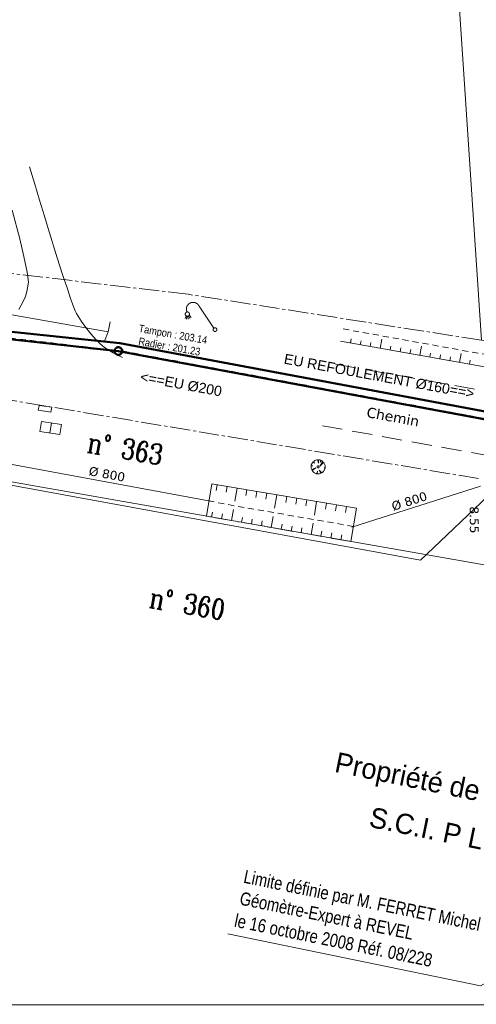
# Model space of a CAD drawing. Header units: millimetres. Extents: x -446952 to 537903, y -185749 to 168493.
# Tile 75 of 155: x 81995 to 127255, y -185749 to -88217. Entities that reach past the tile are written whole.
import ezdxf
from ezdxf.xclip import XClip

# ---------------------------------------------------------------- set-up
doc = ezdxf.new("R2010")
doc.units = ezdxf.units.MM
doc.header["$MEASUREMENT"] = 0
doc.header["$XCLIPFRAME"] = 0
for name, pattern in [('Cadastre', [2900, 2000, -300, 300, -300]), ('CHEMIN', [3000, 2000, -1000]), ('FOSSE', [1000, 600, -400]), ('Wipeout_Contour', [1000, 0, -1000])]:
    doc.linetypes.add(name, pattern=pattern)
for name, color, linetype in [('02 AF-17-0322 ZAE POMME- CHANTIER-2018-09-26_2_2D - Dessins placés - Géomètre.2D', 7, 'Continuous'), ('02 AF-17-0322 ZAE POMME- CHANTIER-2018-09-26_2_X-PAP-PL_PT_1_TN décapé', 7, 'Continuous'), ('02 AF-17-0322 ZAE POMME- CHANTIER-2018-09-26_2_X-PTS TOPO-TOPOPOINT', 7, 'Continuous'), ('02 AF-17-0322 ZAE POMME- CHANTIER-2018-09-26_2_Y - FDP TOPO-COTATION', 7, 'Continuous'), ('02 AF-17-0322 ZAE POMME- CHANTIER-2018-09-26_2_Y - FDP TOPO-FOND _DE_PLAN', 7, 'Continuous'), ('02 AF-17-0322 ZAE POMME- CHANTIER-2018-09-26_2_Y - FDP TOPO-LIMITES', 7, 'Continuous'), ('02 AF-17-0322 ZAE POMME- CHANTIER-2018-09-26_2_Y - FDP TOPO-LIMITES_05053', 7, 'Continuous'), ('02 AF-17-0322 ZAE POMME- CHANTIER-2018-09-26_2_Y - FDP TOPO-LIMITES_08441', 7, 'Continuous'), ('02 AF-17-0322 ZAE POMME- CHANTIER-2018-09-26_2_Y-FDP TOPO-CADASTRE', 7, 'Continuous'), ('02 AF-17-0322 ZAE POMME- CHANTIER-2018-09-26_2_Y-FDP TOPO-CADASTRE_NUMERO', 7, 'Continuous'), ('02 AF-17-0322 ZAE POMME- CHANTIER-2018-09-26_2_Y-FDP TOPO-TOP_AXE_FOSSE', 7, 'Continuous'), ('02 AF-17-0322 ZAE POMME- CHANTIER-2018-09-26_2_Y-FDP TOPO-TOP_BARBULE', 7, 'Continuous'), ('02 AF-17-0322 ZAE POMME- CHANTIER-2018-09-26_2_Y-FDP TOPO-TOP_TALUS', 7, 'Continuous'), ('02 AF-17-0322 ZAE POMME- CHANTIER-2018-09-26_2_Y-FDP TOPO-TOP_VEGETATION_symb', 7, 'Continuous'), ('02 AF-17-0322 ZAE POMME- CHANTIER-2018-09-26_2_Y-FDP TOPO-TOP_VOIRIE', 7, 'Continuous'), ('02 AF-17-0322 ZAE POMME- CHANTIER-2018-09-26_2_Y-RESEAU EXISTANT FDP-TOP_ECLAIRAGE', 7, 'Continuous'), ('02 AF-17-0322 ZAE POMME- CHANTIER-2018-09-26_2_Y-RESEAU EXISTANT FDP-TOP_PLUV_ RESEAU', 7, 'Continuous'), ('02 AF-17-0322 ZAE POMME- CHANTIER-2018-09-26_2_Y-RESEAU EXISTANT FDP-TOP_PLUVIAL_TEXTE', 7, 'Continuous'), ('02 AF-17-0322 ZAE POMME- CHANTIER-2018-09-26_2_Y-RESEAU EXISTANT FDP-TOP_PTT_symb', 7, 'Continuous'), ('02 AF-17-0322 ZAE POMME- CHANTIER-2018-09-26_2_Y-RESEAU EXISTANT FDP-TOP_VANNE_RESEAU', 7, 'Continuous'), ('02 AF-17-0322 ZAE POMME- CHANTIER-2018-09-26_2_Y-RESEAU EXISTANT FDP-TOP_VANNE_SYMB', 7, 'Continuous'), ('02 AF-17-0322 ZAE POMME- CHANTIER-2018-09-26_2_Y-RESEAU EXISTANT FDP-TOP_VANNE_TEXTE', 7, 'Continuous'), ('2D - Dessins placés - Géomètre.2D', 7, 'Continuous')]:
    doc.layers.add(name, color=color, linetype=linetype)
doc.styles.add('STYLE_GENERE_3', font='verdana.ttf')
doc.styles.add('STYLE_GENERE_4', font='txt')
doc.styles.add('STYLE_GENERE_5', font='Complex.shx')
doc.styles.add('STYLE_GENERE_6', font='stylu.ttf')
doc.linetypes.add('EAUX_USÉES', pattern='A,0,[1,-3. Plan gÃ©omÃ¨tre1.Shx,S=317.460317,R=0,X=0,Y=0],-47000,0', length=47000)

# ---------------------------------------------------------------- blocks, each defined once
blk = doc.blocks.new('Dessin_1_2', base_point=(-56559339, -2771872408))
at = {"color": 254, "linetype": 'Wipeout_Contour', "lineweight": 0, "ltscale": 2094265.569888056}
blk.add_wipeout([(-446952, -185749), (537903, -185749), (537903, 168493), (-446952, 168064)], dxfattribs=at).dxf.layer = '02 AF-17-0322 ZAE POMME- CHANTIER-2018-09-26_2_2D - Dessins placés - Géomètre.2D'
at = {"layer": '02 AF-17-0322 ZAE POMME- CHANTIER-2018-09-26_2_X-PAP-PL_PT_1_TN décapé', "color": 30, "linetype": 'Continuous', "lineweight": 15, "true_color": 0xff6600}
blk.add_line((85148, -128168), (84987, -129155), dxfattribs=at)
at = {"layer": '02 AF-17-0322 ZAE POMME- CHANTIER-2018-09-26_2_X-PAP-PL_PT_1_TN décapé', "color": 30, "linetype": 'Continuous', "lineweight": 15, "true_color": 0xff6600, "flags": 128}
blk.add_lwpolyline([(85974, -129316), (84000, -128994), (84161, -128007), (86135, -128330)], close=True, dxfattribs=at)
at = {"layer": '02 AF-17-0322 ZAE POMME- CHANTIER-2018-09-26_2_X-PTS TOPO-TOPOPOINT', "color": 14, "linetype": 'Continuous', "lineweight": 15, "true_color": 0xa80f02}
blk.add_line((121739, -141761), (121739, -141761), dxfattribs=at)
at = {"layer": '02 AF-17-0322 ZAE POMME- CHANTIER-2018-09-26_2_Y - FDP TOPO-FOND _DE_PLAN', "color": 254, "linetype": 'Continuous', "lineweight": 15, "true_color": 0xe8e8e8}
blk.add_line((80080, -117259), (90782, -119122), dxfattribs=at)
at = {"layer": '02 AF-17-0322 ZAE POMME- CHANTIER-2018-09-26_2_Y - FDP TOPO-FOND _DE_PLAN', "color": 254, "linetype": 'Continuous', "lineweight": 15, "true_color": 0xe8e8e8, "flags": 128}
for points in [[(92184, -121688), (92047, -121619), (91707, -121446), (91268, -121215), (90517, -120771), (90237, -120544), (89914, -120252), (89583, -119930), (89039, -119351), (88767, -119010), (88450, -118583), (88127, -118123), (87620, -117320), (87497, -117057), (87358, -116714), (87222, -116352), (87035, -115826), (86719, -114881), (86255, -113446), (85727, -111791), (84815, -108899), (84443, -107683), (83964, -106097), (83488, -104509), (82976, -102798)], [(81917, -116917), (82149, -116510), (82502, -115791), (82597, -115511), (82696, -115150), (82784, -114773), (82867, -114227), (82726, -113217), (82410, -111672), (82001, -109920), (81241, -107090)], [(90408, -120060), (90782, -119122), (90964, -118139)], [(39620, -126736), (121712, -141746), (129012, -134828)]]:
    blk.add_lwpolyline(points, dxfattribs=at)
at = {"layer": '02 AF-17-0322 ZAE POMME- CHANTIER-2018-09-26_2_Y - FDP TOPO-LIMITES', "color": 14, "linetype": 'Continuous', "lineweight": 15, "true_color": 0xa80f02, "flags": 128}
blk.add_lwpolyline([(102617, -178764), (127686, -183917), (136145, -179108)], dxfattribs=at)
at = {"layer": '02 AF-17-0322 ZAE POMME- CHANTIER-2018-09-26_2_Y - FDP TOPO-LIMITES_05053', "color": 14, "linetype": 'Continuous', "lineweight": 15, "true_color": 0xa80f02}
blk.add_line((128235, -142263), (72935, -132552), dxfattribs=at)
at = {"layer": '02 AF-17-0322 ZAE POMME- CHANTIER-2018-09-26_2_Y - FDP TOPO-LIMITES_08441', "color": 14, "linetype": 'Continuous', "lineweight": 15, "true_color": 0xa80f02, "flags": 128}
blk.add_lwpolyline([(149741, -124024), (127782, -119970), (124042, -63775), (116561, -50904), (117811, -24100), (144732, -29494)], close=True, dxfattribs=at)
at = {"layer": '02 AF-17-0322 ZAE POMME- CHANTIER-2018-09-26_2_Y-FDP TOPO-CADASTRE', "color": 171, "linetype": 'Cadastre', "lineweight": 15}
for p, q in [((98707, -115422), (62977, -111212)), ((127782, -119970), (98707, -115422)), ((114814, -139906), (100515, -137395))]:
    blk.add_line(p, q, dxfattribs=at)
at = {"layer": '02 AF-17-0322 ZAE POMME- CHANTIER-2018-09-26_2_Y-FDP TOPO-CADASTRE', "color": 171, "linetype": 'Cadastre', "lineweight": 15, "flags": 128}
blk.add_lwpolyline([(127487, -133672), (41070, -119219)], dxfattribs=at)
at = {"layer": '02 AF-17-0322 ZAE POMME- CHANTIER-2018-09-26_2_Y-FDP TOPO-TOP_AXE_FOSSE', "color": 14, "linetype": 'FOSSE', "lineweight": 15, "true_color": 0xa80f02, "flags": 128}
for points in [[(114050, -118844), (197809, -133925)], [(115067, -138411), (102089, -136155), (100770, -135890)]]:
    blk.add_lwpolyline(points, dxfattribs=at)
at = {"layer": '02 AF-17-0322 ZAE POMME- CHANTIER-2018-09-26_2_Y-FDP TOPO-TOP_BARBULE', "color": 14, "linetype": 'Continuous', "lineweight": 15, "true_color": 0xa80f02}
for p, q in [((114771, -120251), (114845, -119839)), ((117725, -120777), (117889, -119853)), ((115756, -120427), (115829, -120015)), ((116740, -120602), (116814, -120191)), ((118710, -120952), (118782, -120542)), ((119694, -121127), (119767, -120718)), ((120679, -121302), (120751, -120894)), ((121663, -121478), (121826, -120560)), ((122648, -121653), (122720, -121246)), ((123632, -121828), (123705, -121422)), ((124617, -122003), (124689, -121597)), ((125601, -122178), (125764, -121267)), ((126586, -122353), (126658, -121949)), ((101566, -134284), (101470, -134853)), ((102552, -134451), (102455, -135029)), ((103538, -134617), (103319, -135921)), ((104524, -134783), (104426, -135364)), ((105510, -134949), (105412, -135532)), ((106497, -135115), (106398, -135700)), ((107483, -135281), (107260, -136601)), ((108469, -135447), (108370, -136035)), ((109455, -135613), (109356, -136203)), ((110441, -135779), (110341, -136371)), ((111427, -135945), (111202, -137281)), ((112413, -136111), (112313, -136706)), ((113400, -136277), (113299, -136874)), ((114386, -136443), (114285, -137042)), ((101024, -137485), (101112, -136988)), ((102009, -137658), (102096, -137167)), ((102994, -137830), (103188, -136726)), ((103979, -138003), (104066, -137512)), ((106934, -138522), (107129, -137413)), ((104964, -138176), (105051, -137684)), ((105949, -138349), (106036, -137857)), ((107919, -138695), (108006, -138201)), ((108904, -138868), (108991, -138374)), ((110874, -139214), (111070, -138099)), ((109889, -139041), (109976, -138546)), ((111859, -139387), (111946, -138891)), ((112844, -139560), (112931, -139063)), ((113829, -139733), (113916, -139236))]:
    blk.add_line(p, q, dxfattribs=at)
at = {"layer": '02 AF-17-0322 ZAE POMME- CHANTIER-2018-09-26_2_Y-FDP TOPO-TOP_TALUS', "color": 14, "linetype": 'Continuous', "lineweight": 15, "true_color": 0xa80f02, "flags": 128}
for points in [[(113787, -120076), (197648, -134996)], [(115372, -136609), (102404, -134426), (101056, -134198)]]:
    blk.add_lwpolyline(points, dxfattribs=at)
at = {"layer": '02 AF-17-0322 ZAE POMME- CHANTIER-2018-09-26_2_Y-FDP TOPO-TOP_VEGETATION_symb', "color": 14, "linetype": 'Continuous', "lineweight": 15, "true_color": 0xa80f02}
for p, q in [((110879, -132433), (110876, -132455)), ((110876, -132455), (110879, -132566)), ((110883, -132411), (110879, -132433)), ((110879, -132566), (110890, -132634)), ((111059, -132419), (110883, -132411)), ((110894, -132347), (110890, -132368)), ((110890, -132368), (111059, -132419)), ((110890, -132634), (110933, -132775)), ((110897, -132325), (110894, -132347)), ((110937, -132221), (110897, -132325)), ((110933, -132775), (111361, -132603)), ((110970, -132160), (110937, -132221)), ((111081, -132023), (110970, -132160)), ((111361, -132603), (110983, -132872)), ((111218, -132135), (111081, -132023)), ((111211, -131912), (111135, -131966)), ((111135, -131966), (111218, -132135)), ((111236, -131894), (111211, -131912)), ((111308, -131862), (111236, -131894)), ((111448, -131819), (111308, -131862)), ((111517, -131808), (111448, -131819)), ((111613, -132157), (111517, -131808)), ((111671, -131812), (111607, -131801)), ((111607, -131801), (111613, -132157)), ((111693, -131815), (111671, -131812)), ((111714, -131819), (111693, -131815)), ((111693, -131815), (111693, -131815)), ((111736, -131823), (111714, -131819)), ((111840, -131862), (111736, -131823)), ((111742, -132445), (112042, -131985)), ((112117, -132064), (111742, -132445)), ((111790, -132031), (111840, -131862)), ((111923, -131898), (111790, -132031)), ((112042, -131985), (111923, -131898)), ((112171, -132140), (112117, -132064)), ((112159, -132604), (112271, -132600)), ((112264, -132643), (112159, -132604)), ((112189, -132165), (112171, -132140)), ((112221, -132237), (112189, -132165)), ((112264, -132377), (112221, -132237)), ((112275, -132445), (112264, -132377)), ((112271, -132600), (112275, -132579)), ((112278, -132557), (112275, -132445)), ((112275, -132579), (112278, -132557)), ((110983, -132872), (111037, -132947)), ((111037, -132947), (111055, -132973)), ((111055, -132973), (111112, -133027)), ((111112, -133027), (111231, -133113)), ((111231, -133113), (111292, -133146)), ((111292, -133146), (111396, -133185)), ((111396, -133185), (111418, -133189)), ((111418, -133189), (111439, -133192)), ((111439, -133192), (111505, -132937)), ((111505, -132937), (111483, -133200)), ((111483, -133200), (111504, -133203)), ((111504, -133203), (111526, -133207)), ((111526, -133207), (111637, -133204)), ((111637, -133204), (111706, -133193)), ((111674, -132855), (111943, -133100)), ((111846, -133150), (111674, -132855)), ((111706, -133193), (111846, -133150)), ((111943, -133100), (112019, -133046)), ((112019, -133046), (112044, -133028)), ((112044, -133028), (112098, -132970)), ((112098, -132970), (112184, -132852)), ((112184, -132852), (112217, -132791)), ((112217, -132791), (112256, -132686)), ((112256, -132686), (112260, -132665)), ((112260, -132665), (112264, -132643))]:
    blk.add_line(p, q, dxfattribs=at)
blk.add_circle((111567, -132518), 100, dxfattribs=at)
at = {"layer": '02 AF-17-0322 ZAE POMME- CHANTIER-2018-09-26_2_Y-FDP TOPO-TOP_VOIRIE', "color": 14, "linetype": 'CHEMIN', "lineweight": 15, "true_color": 0xa80f02, "flags": 128}
for points in [[(113304, -122341), (197297, -137466)], [(112003, -128438), (195921, -143509)]]:
    blk.add_lwpolyline(points, dxfattribs=at)
at = {"layer": '02 AF-17-0322 ZAE POMME- CHANTIER-2018-09-26_2_Y-RESEAU EXISTANT FDP-TOP_ECLAIRAGE', "color": 5, "linetype": 'Continuous', "lineweight": 15, "flags": 128}
for points in [[(101251, -118763), (99779, -116589)], [(98491, -117546), (98384, -117821)], [(98572, -117582), (98540, -117872)], [(98657, -117582), (98699, -117870)], [(98728, -117553), (98846, -117821)], [(98797, -117481), (98989, -117710)]]:
    blk.add_lwpolyline(points, dxfattribs=at)
at = {"layer": '02 AF-17-0322 ZAE POMME- CHANTIER-2018-09-26_2_Y-RESEAU EXISTANT FDP-TOP_ECLAIRAGE', "color": 5, "linetype": 'Continuous', "lineweight": 15}
for centre, radius in [((98615, -117377), 210), ((101356, -118918), 187)]:
    blk.add_circle(centre, radius, dxfattribs=at)
blk.add_arc((99183, -116879), 663, 25.95468, 205.95468, dxfattribs=at)
at = {"layer": '02 AF-17-0322 ZAE POMME- CHANTIER-2018-09-26_2_Y-RESEAU EXISTANT FDP-TOP_PLUV_ RESEAU', "color": 122, "linetype": 'Continuous', "lineweight": 15, "true_color": 0x00d59f, "flags": 128}
for points in [[(80374, -132122), (100894, -135925)], [(100515, -137395), (101056, -134198)], [(114930, -138502), (127663, -134434)], [(114814, -139906), (115372, -136609)]]:
    blk.add_lwpolyline(points, dxfattribs=at)
at = {"layer": '02 AF-17-0322 ZAE POMME- CHANTIER-2018-09-26_2_Y-RESEAU EXISTANT FDP-TOP_PTT_symb', "color": 30, "linetype": 'Continuous', "lineweight": 15, "true_color": 0xff6600, "flags": 128}
blk.add_lwpolyline([(83911, -126418), (85166, -126595), (85092, -127085), (83842, -126908)], close=True, dxfattribs=at)
at = {"layer": '02 AF-17-0322 ZAE POMME- CHANTIER-2018-09-26_2_Y-RESEAU EXISTANT FDP-TOP_VANNE_RESEAU', "color": 124, "linetype": 'Continuous', "lineweight": 50, "flags": 128}
blk.add_lwpolyline([(-113273, -100281), (-104360, -89149), (-49970, -99278), (26303, -113382), (91932, -120261), (147724, -130688), (202662, -140273), (275180, -154532), (285581, -173667)], dxfattribs=at)
at = {"layer": '02 AF-17-0322 ZAE POMME- CHANTIER-2018-09-26_2_Y-RESEAU EXISTANT FDP-TOP_VANNE_RESEAU', "color": 124, "linetype": 'FOSSE', "lineweight": 50, "flags": 128}
for points in [[(64146, -117832), (91403, -121025)], [(92148, -121099), (147342, -131371)]]:
    blk.add_lwpolyline(points, dxfattribs=at)
at = {"layer": '02 AF-17-0322 ZAE POMME- CHANTIER-2018-09-26_2_Y-RESEAU EXISTANT FDP-TOP_VANNE_SYMB', "color": 124, "linetype": 'Continuous', "lineweight": 50}
blk.add_line((91778, -121038), (91778, -121038), dxfattribs=at)
at = {"layer": '02 AF-17-0322 ZAE POMME- CHANTIER-2018-09-26_2_Y-RESEAU EXISTANT FDP-TOP_VANNE_SYMB', "color": 54, "linetype": 'Continuous', "lineweight": 40, "flags": 128}
blk.add_lwpolyline([(-113273, -100281), (-104360, -89149), (26303, -113382), (91932, -120261), (147724, -130688), (202662, -140273), (275757, -154465, -0.23535), (276465, -155007), (285581, -173667)], format="xyb", dxfattribs=at)
at = {"layer": '02 AF-17-0322 ZAE POMME- CHANTIER-2018-09-26_2_Y-RESEAU EXISTANT FDP-TOP_VANNE_SYMB', "color": 124, "linetype": 'EAUX_USÉES', "lineweight": 50, "flags": 128}
blk.add_lwpolyline([(43157, -115689), (91778, -121038), (147710, -131446), (202453, -141071)], dxfattribs=at)
at = {"layer": '02 AF-17-0322 ZAE POMME- CHANTIER-2018-09-26_2_Y-RESEAU EXISTANT FDP-TOP_VANNE_SYMB', "color": 124, "linetype": 'Continuous', "lineweight": 50}
blk.add_circle((91778, -121038), 375, dxfattribs=at)
at = {"layer": '02 AF-17-0322 ZAE POMME- CHANTIER-2018-09-26_2_Y - FDP TOPO-COTATION', "color": 14, "linetype": 'Continuous', "lineweight": 15, "true_color": 0xa80f02, "insert": (126584, -136434), "char_height": 875, "attachment_point": 7, "rotation": 270.56136, "style": 'STYLE_GENERE_3'}
blk.add_mtext('\\A1;{\\pql;\\fVerdana|b0|i0|c0|p38;8.55}', dxfattribs=at)
at = {"layer": '02 AF-17-0322 ZAE POMME- CHANTIER-2018-09-26_2_Y - FDP TOPO-LIMITES', "color": 14, "linetype": 'Continuous', "lineweight": 15, "true_color": 0xa80f02, "char_height": 1300, "attachment_point": 7, "rotation": 348.42265, "style": 'STYLE_GENERE_4'}
for s, insert in [('\\A1;{\\W0.800000x;\\pql;\\fArial|b0|i0|c0|p38;Limite définie par M. FERRET Michel}', (104032, -174078)), ('\\A1;{\\W0.800000x;\\pql;\\fArial|b0|i0|c0|p38;Géomètre-Expert à REVEL}', (103640, -176237)), ('\\A1;{\\W0.800000x;\\pql;\\fArial|b0|i0|c0|p38;le 16 octobre 2008 Réf. 08/228}', (103189, -178065))]:
    blk.add_mtext(s, dxfattribs=dict(at, insert=insert))
at = {"layer": '02 AF-17-0322 ZAE POMME- CHANTIER-2018-09-26_2_Y-FDP TOPO-CADASTRE_NUMERO', "color": 171, "linetype": 'Continuous', "lineweight": 15, "char_height": 2000, "attachment_point": 7, "rotation": 349.95168, "style": 'STYLE_GENERE_5'}
for s, insert in [('\\A1;{\\W0.800000x;\\pql;\\FComplex.shx;n° 363}', (88568, -131026)), ('\\A1;{\\W0.800000x;\\pql;\\FComplex.shx;n° 360}', (94712, -146390))]:
    blk.add_mtext(s, dxfattribs=dict(at, insert=insert))
at = {"layer": '02 AF-17-0322 ZAE POMME- CHANTIER-2018-09-26_2_Y-FDP TOPO-CADASTRE_NUMERO', "color": 7, "linetype": 'Continuous', "lineweight": 15, "char_height": 2000, "attachment_point": 7, "rotation": 348.42264, "style": 'STYLE_GENERE_6'}
for s, insert in [('\\A1;{\\pql;\\fStylus BT|b0|i0|c0|p38;Propriété de la}', (112990, -163295)), ('\\A1;{\\pql;\\fStylus BT|b0|i0|c0|p38;S.C.I. P L F}', (116520, -168173))]:
    blk.add_mtext(s, dxfattribs=dict(at, insert=insert))
at = {"layer": '02 AF-17-0322 ZAE POMME- CHANTIER-2018-09-26_2_Y-FDP TOPO-TOP_VOIRIE', "color": 14, "linetype": 'Continuous', "lineweight": 15, "true_color": 0xa80f02, "insert": (116312, -127588), "char_height": 1000, "attachment_point": 7, "rotation": 349.61005, "style": 'STYLE_GENERE_3'}
blk.add_mtext('\\A1;{\\pql;\\fVerdana|b0|i0|c0|p38;Chemin}', dxfattribs=at)
at = {"layer": '02 AF-17-0322 ZAE POMME- CHANTIER-2018-09-26_2_Y-RESEAU EXISTANT FDP-TOP_PLUVIAL_TEXTE', "color": 122, "linetype": 'Continuous', "lineweight": 15, "true_color": 0x00d59f, "char_height": 875, "attachment_point": 7, "style": 'STYLE_GENERE_3'}
for insert, rotation in [((88781, -133365), 349.49985), ((119035, -136910), 17.71683)]:
    blk.add_mtext('\\A1;{\\pql;\\fVerdana|b0|i0|c0|p38;Ø 800}', dxfattribs=dict(at, insert=insert, rotation=rotation))
at = {"layer": '02 AF-17-0322 ZAE POMME- CHANTIER-2018-09-26_2_Y-RESEAU EXISTANT FDP-TOP_VANNE_SYMB', "color": 54, "linetype": 'Continuous', "lineweight": 40, "insert": (108308, -121290), "char_height": 1000, "attachment_point": 1, "rotation": 349.5054, "style": 'STYLE_GENERE_4'}
blk.add_mtext('\\A1;{\\pql;\\fArial|b0|i0|c0|p38;EU REFOULEMENT Ø160==>}', dxfattribs=at)
at = {"layer": '02 AF-17-0322 ZAE POMME- CHANTIER-2018-09-26_2_Y-RESEAU EXISTANT FDP-TOP_VANNE_SYMB', "color": 124, "linetype": 'Continuous', "lineweight": 50, "insert": (94059, -123063), "char_height": 1000, "attachment_point": 1, "rotation": 349.5054, "style": 'STYLE_GENERE_4'}
blk.add_mtext('\\A1;{\\pql;\\fArial|b0|i0|c0|p38;<==EU Ø200}', dxfattribs=at)
at = {"layer": '02 AF-17-0322 ZAE POMME- CHANTIER-2018-09-26_2_Y-RESEAU EXISTANT FDP-TOP_VANNE_TEXTE', "color": 124, "linetype": 'Continuous', "lineweight": 50, "char_height": 750, "attachment_point": 7, "rotation": 349.94382, "style": 'STYLE_GENERE_4'}
for s, insert in [('\\A1;{\\W0.866667x;\\pql;\\fArial|b0|i0|c0|p38;Tampon : 203.14}', (93705, -119369)), ('\\A1;{\\W0.866667x;\\pql;\\fArial|b0|i0|c0|p38;Radier : 201.23}', (93719, -120429))]:
    blk.add_mtext(s, dxfattribs=dict(at, insert=insert))

msp = doc.modelspace()

# ---------------------------------------------------------------- linework, layer by layer
at = {"layer": '02 AF-17-0322 ZAE POMME- CHANTIER-2018-09-26_2_X-PAP-PL_PT_1_TN décapé', "color": 7, "linetype": 'Continuous', "lineweight": 40, "flags": 128}
msp.add_lwpolyline([(-446952, -185749), (537903, -185749), (537903, 168493), (-446952, 168064)], close=True, dxfattribs=at)

# ---------------------------------------------------------------- next in the draw order: block references
at = {"layer": '2D - Dessins placés - Géomètre.2D', "color": 7, "linetype": 'Continuous', "lineweight": 40}
ref = msp.add_blockref('Dessin_1_2', (-56559339, -2771872408), dxfattribs=at)
XClip(ref).set_block_clipping_path([(-446952.2139278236, -185748.9586169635), (537903.0822630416, -185748.9586169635), (537903.0822630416, 168492.6257651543), (-446952.2139278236, 168063.6339895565)])

doc.saveas('drawing.dxf')
